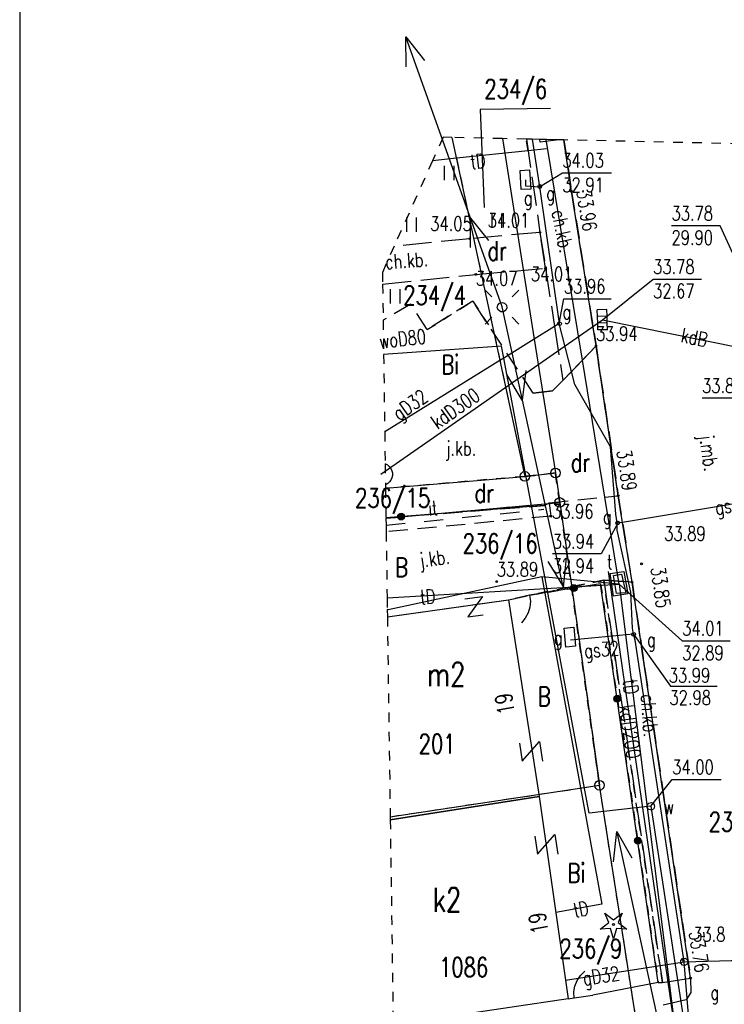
# Model space of a CAD drawing. Header units: millimetres. Extents: x 42484 to 45713, y 27065 to 28593.
# Tile 6 of 23: x 42484 to 42521, y 28504 to 28555. Entities that reach past the tile are written whole.
import ezdxf
from ezdxf.enums import TextEntityAlignment as Align

# ---------------------------------------------------------------- set-up
doc = ezdxf.new("R2010")
doc.units = ezdxf.units.MM
for name, pattern in [('1', [2, 1, -1]), ('2', [1, 0.5, -0.5]), ('423', [2, 1.5, -0.5]), ('424', [1.5, 1, -0.5]), ('901', [0])]:
    doc.linetypes.add(name, pattern=pattern)
for name, color, linetype in [('202-punkt_graniczny', 7, 'Continuous'), ('210-oznaczenie_konturu_uzytku_g', 7, 'Continuous'), ('211-numer_dzialki_ewidencyjnej', 7, 'Continuous'), ('218-kontur_uzytku_gruntowego', 7, 'Continuous'), ('219-dzialka_ewidencyjna', 7, 'Continuous'), ('238-Punkt_adresowy_budynku', 7, 'Continuous'), ('312-budynek_ewidencyjny', 7, 'Continuous'), ('312-oznaczenie_budynku_ewidency', 7, 'Continuous'), ('chodnik', 7, 'Continuous'), ('chodnik-Atr17', 7, 'Continuous'), ('drzewo_iglaste', 7, 'Continuous'), ('furtka', 7, 'Continuous'), ('inny_obiekt_zagospodarowania_te', 7, 'Continuous'), ('jezdnia', 7, 'Continuous'), ('jezdnia-Atr17', 7, 'Continuous'), ('komora_podziemna', 7, 'Continuous'), ('kratka_sciekowa', 7, 'Continuous'), ('kraweznik', 7, 'Continuous'), ('latarnia', 7, 'Continuous'), ('obudowa_ochronna_przewodu', 7, 'Continuous'), ('ogrodzenie_trwale', 7, 'Continuous'), ('pikieta_naturalna', 7, 'Continuous'), ('pikieta_naturalna-Atr2', 7, 'Continuous'), ('pikieta_sztuczna', 7, 'Continuous'), ('pikieta_sztuczna-Atr2', 7, 'Continuous'), ('przewod_elektroenergetyczny_nis', 7, 'Continuous'), ('przewod_gazowy', 7, 'Continuous'), ('przewod_gazowy-Atr1', 7, 'Continuous'), ('przewod_kanalizacyjny', 7, 'Continuous'), ('przewod_kanalizacyjny-Atr1', 7, 'Continuous'), ('przewod_telekomunikacyjny_podzi', 7, 'Continuous'), ('przewod_wodociagowy', 7, 'Continuous'), ('przewod_wodociagowy-Atr1', 7, 'Continuous'), ('rzedna-Atr2', 7, 'Continuous'), ('rzedna-Atr3', 7, 'Continuous'), ('studnia_kanalizacyjna', 7, 'Continuous'), ('szafa_gazowa_lub_kontener', 7, 'Continuous'), ('szafa_gazowa_lub_kontener-Atr17', 7, 'Continuous'), ('trawnik', 7, 'Continuous'), ('wlaz_do_komory_lub_kanalu', 7, 'Continuous'), ('wlaz_do_komory_lub_kanalu-Atr17', 7, 'Continuous'), ('Zakres', 7, 'Continuous'), ('zasuwa_lub_zawor', 7, 'Continuous'), ('zasuwa_lub_zawor-Atr17', 7, 'Continuous')]:
    doc.layers.add(name, color=color, linetype=linetype)
doc.layers.add('KAM-pro Biała Zarys', color=7, linetype='Continuous', lineweight=9)
doc.styles.add('STYL_ARIAL', font='simplex', dxfattribs={"width": 0.75, "oblique": 0.1})

# ---------------------------------------------------------------- blocks, each defined once
blk = doc.blocks.new('202')
at = {"color": 0}
blk.add_circle((0, 0), 0.25, dxfattribs=at)
blk = doc.blocks.new('US25')
at = {"color": 7}
blk.add_polyline3d([(0.2003, -0.0001, 0), (0.1535, -0.1287, 0), (0.035, -0.1971, 0), (-0.0997, -0.1733, 0), (-0.1876, -0.0685, 0), (-0.1876, 0.0683, 0), (-0.0997, 0.1731, 0), (0.035, 0.1968, 0), (0.1535, 0.1284, 0), (0.2003, -0.0001, 0)], dxfattribs=at)
blk = doc.blocks.new('US05')
at = {"color": 7}
for points in [[(-0.525, 0.25, 0), (-0.175, 0.25, 0)], [(-0.525, -0.25, 0), (-0.525, 0.25, 0)], [(-0.175, 0.25, 0), (0.175, 0.25, 0)], [(-0.175, -0.25, 0), (-0.175, 0.25, 0)], [(0.175, 0.25, 0), (0.525, 0.25, 0)], [(0.175, -0.25, 0), (0.175, 0.25, 0)], [(0.525, -0.25, 0), (0.525, 0.25, 0)], [(-0.525, -0.25, 0), (-0.175, -0.25, 0)], [(-0.175, -0.25, 0), (0.175, -0.25, 0)], [(0.175, -0.25, 0), (0.525, -0.25, 0)]]:
    blk.add_polyline3d(points, dxfattribs=at)
blk = doc.blocks.new('OK04')
at = {"color": 7}
blk.add_polyline3d([(0, 0.001, 0), (0.0328, 0.3129, 0), (0.1297, 0.6111, 0), (0.2865, 0.8827, 0), (0.4963, 1.1157, 0), (0.75, 1.3, 0)], dxfattribs=at)
blk = doc.blocks.new('PW01')
at = {"color": 7}
blk.add_polyline3d([(0.045, 0, 0), (0.0318, -0.0318, 0), (0, -0.045, 0), (-0.0318, -0.0318, 0), (-0.045, 0, 0), (-0.0318, 0.0318, 0), (0, 0.045, 0), (0.0318, 0.0318, 0), (0.045, 0, 0)], dxfattribs=at)
blk = doc.blocks.new('TU04')
at = {"color": 7}
for points in [[(0, 0, 0), (0, 0.75, 0)], [(0.5, 0, 0), (0.5, 0.75, 0)]]:
    blk.add_polyline3d(points, dxfattribs=at)
blk = doc.blocks.new('921')
at = {"color": 0}
for p, q in [((-0.25, 0.1), (-0.45, 0.6)), ((-0.45, 0.6), (0, 0.25)), ((0, 0.25), (0.45, 0.6)), ((0.45, 0.6), (0.25, 0.1)), ((-0.7, -0.25), (-0.25, 0.1)), ((0.25, 0.1), (0.7, -0.25)), ((-0.15, -0.2), (-0.7, -0.25)), ((0, -0.75), (-0.15, -0.2)), ((0.15, -0.2), (0, -0.75)), ((0.7, -0.25), (0.15, -0.2))]:
    blk.add_line(p, q, dxfattribs=at)
blk.add_circle((0, 0), 0.05, dxfattribs=at)
blk = doc.blocks.new('504')
at = {"color": 0}
blk.add_lwpolyline([(0.5, 0.25), (0.5, -0.25), (-0.5, -0.25), (-0.5, 0.25)], close=True, dxfattribs=at)
blk = doc.blocks.new('SM01')
at = {"color": 7}
for points in [[(-0.53, 0.531, 0), (-0.883, 0.884, 0)], [(0.531, 0.531, 0), (0.884, 0.884, 0)], [(0, 0.25, 0), (0.1352, 0.2103, 0), (0.2274, 0.1039, 0), (0.2475, -0.0356, 0), (0.1889, -0.1637, 0), (0.0704, -0.2399, 0), (-0.0704, -0.2399, 0), (-0.1889, -0.1637, 0), (-0.2475, -0.0356, 0), (-0.2274, 0.1039, 0), (-0.1352, 0.2103, 0), (0, 0.25, 0)], [(-0.53, -0.53, 0), (-0.883, -0.883, 0)], [(0.531, -0.53, 0), (0.884, -0.883, 0)]]:
    blk.add_polyline3d(points, dxfattribs=at)

msp = doc.modelspace()

# ---------------------------------------------------------------- linework, layer by layer
at = {"layer": '211-numer_dzialki_ewidencyjnej', "color": 7}
for points in [[(42511.558, 28550.699, 0), (42507.887, 28550.646, 0), (42508.097, 28545.508, 0)], [(42507.094, 28525.061, 0), (42508.001, 28525.18, 0), (42507.237, 28524.105, 0), (42508.049, 28524.225, 0)], [(42509.947, 28517.505, 0), (42510.075, 28516.572, 0), (42510.987, 28517.59, 0), (42511.135, 28516.572, 0)], [(42510.75, 28512.64, 0), (42510.877, 28511.707, 0), (42511.789, 28512.725, 0), (42511.938, 28511.707, 0)]]:
    msp.add_polyline3d(points, dxfattribs=at)
at = {"layer": '218-kontur_uzytku_gruntowego', "color": 3, "linetype": '2'}
for points in [[(42506.412, 28549.176, 0), (42506.646, 28548.09, 0)], [(42506.646, 28548.09, 0), (42507.545, 28543.905, 0)], [(42507.545, 28543.905, 0), (42507.946, 28542.042, 0)], [(42508.614, 28538.932, 0), (42510.221, 28531.456, 0)], [(42511.821, 28531.636, 0), (42510.221, 28531.456, 0)], [(42510.221, 28531.456, 0), (42511.821, 28531.636, 0)], [(42512.041, 28530.096, 0), (42511.821, 28531.636, 0)], [(42511.821, 28531.636, 0), (42512.041, 28530.096, 0)], [(42510.221, 28531.456, 0), (42502.942, 28530.835, 0)], [(42502.964, 28529.269, 0), (42512.041, 28530.096, 0)], [(42514.121, 28515.306, 0), (42512.041, 28530.096, 0)], [(42512.041, 28530.096, 0), (42514.121, 28515.306, 0)], [(42503.186, 28513.664, 0), (42514.121, 28515.306, 0)], [(42520.021, 28477.436, 0), (42514.121, 28515.306, 0)]]:
    msp.add_polyline3d(points, dxfattribs=at)
at = {"layer": '219-dzialka_ewidencyjna', "color": 7}
for points in [[(42506.412, 28549.176, 0), (42508.761, 28538.25, 0)], [(42509.056, 28549.118, 0), (42510.714, 28538.635, 0)], [(42510.714, 28538.635, 0), (42511.821, 28531.636, 0)], [(42508.761, 28538.25, 0), (42508.918, 28537.519, 0)], [(42508.918, 28537.519, 0), (42510.221, 28531.456, 0)], [(42510.221, 28531.456, 0), (42511.821, 28531.636, 0)], [(42511.821, 28531.636, 0), (42512.041, 28530.096, 0)], [(42502.942, 28530.835, 0), (42510.221, 28531.456, 0)], [(42502.964, 28529.269, 0), (42512.041, 28530.096, 0)], [(42512.041, 28530.096, 0), (42514.121, 28515.306, 0)], [(42503.186, 28513.664, 0), (42514.121, 28515.306, 0)], [(42520.021, 28477.436, 0), (42514.121, 28515.306, 0)]]:
    msp.add_polyline3d(points, dxfattribs=at)
at = {"layer": '312-budynek_ewidencyjny', "color": 7}
for points in [[(42503.038, 28524.11, 0), (42509.361, 28525.006, 0)], [(42509.361, 28525.006, 0), (42510.971, 28514.716, 0)], [(42510.971, 28514.716, 0), (42503.189, 28513.504, 0)], [(42503.189, 28513.504, 0), (42510.971, 28514.716, 0)], [(42510.971, 28514.716, 0), (42512.491, 28504.146, 0)], [(42512.491, 28504.146, 0), (42503.341, 28502.789, 0)]]:
    msp.add_polyline3d(points, dxfattribs=at)
at = {"layer": 'chodnik', "color": 7, "linetype": '423'}
for points in [[(42510.3, 28549.091, 0), (42511.011, 28544.216, 0), (42511.301, 28542.336, 0), (42511.773, 28539.292, 0)], [(42512.211, 28536.466, 0), (42513.941, 28538.276, 0), (42512.661, 28546.356, 0), (42512.266, 28549.048, 0)], [(42502.79, 28541.513, 0), (42507.661, 28542.016, 0), (42511.301, 28542.336, 0), (42511.011, 28544.216, 0)], [(42511.011, 28544.216, 0), (42507.341, 28543.886, 0), (42503.393, 28543.489, 0)], [(42511.773, 28539.292, 0), (42512.211, 28536.466, 0)], [(42514.341, 28526.026, 0), (42517.411, 28504.996, 0), (42518.881, 28505.226, 0), (42515.821, 28525.926, 0), (42514.341, 28526.026, 0)]]:
    msp.add_polyline3d(points, dxfattribs=at)
at = {"layer": 'furtka', "color": 7}
for points in [[(42510.471, 28525.246, 0), (42509.711, 28525.066, 0)], [(42512.791, 28504.186, 0), (42513.781, 28504.326, 0)]]:
    msp.add_polyline3d(points, dxfattribs=at)
at = {"layer": 'inny_obiekt_zagospodarowania_te', "color": 7, "linetype": '1'}
msp.add_polyline3d([(42502.969, 28528.902, 0), (42511.211, 28529.736, 0)], dxfattribs=at)
at = {"layer": 'jezdnia', "color": 7, "linetype": '424'}
for points in [[(42512.266, 28549.048, 0), (42512.661, 28546.356, 0), (42513.941, 28538.276, 0), (42515.101, 28530.446, 0), (42515.821, 28525.926, 0), (42518.881, 28505.226, 0), (42518.901, 28504.466, 0), (42518.641, 28504.086, 0), (42517.451, 28503.806, 0)], [(42513.226, 28537.528, 0), (42512.211, 28536.466, 0), (42511.661, 28535.926, 0), (42510.661, 28535.816, 0), (42507.501, 28540.626, 0), (42505.121, 28539.136, 0), (42504.271, 28540.456, 0), (42502.817, 28539.628, 0)], [(42514.402, 28530.373, 0), (42515.101, 28530.446, 0), (42513.941, 28538.276, 0), (42513.226, 28537.528, 0)], [(42502.964, 28529.292, 0), (42511.251, 28529.936, 0), (42511.491, 28530.066, 0), (42514.402, 28530.373, 0)], [(42511.491, 28530.066, 0), (42511.581, 28529.376, 0)], [(42511.581, 28529.376, 0), (42502.974, 28528.557, 0)], [(42509.361, 28525.006, 0), (42514.341, 28526.026, 0)], [(42514.341, 28526.026, 0), (42515.821, 28525.926, 0)], [(42503.038, 28524.105, 0), (42509.361, 28525.006, 0)]]:
    msp.add_polyline3d(points, dxfattribs=at)
at = {"layer": 'KAM-pro Biała Zarys', "lineweight": 30}
msp.add_lwpolyline([(42780.83, 28593.311), (42483.83, 28593.311), (42483.83, 28383.311), (42780.83, 28383.311)], close=True, dxfattribs=at)
at = {"layer": 'komora_podziemna', "color": 30}
for points in [[(42511.848, 28549.057, 0), (42511.851, 28549.036, 0), (42511.021, 28548.926, 0), (42511, 28549.075, 0)], [(42514.681, 28526.376, 0), (42515.401, 28526.486, 0), (42515.601, 28525.316, 0), (42514.861, 28525.186, 0), (42514.681, 28526.376, 0)]]:
    msp.add_polyline3d(points, dxfattribs=at)
at = {"layer": 'kraweznik', "color": 7}
for points in [[(42510.661, 28535.816, 0), (42511.661, 28535.926, 0), (42512.211, 28536.466, 0), (42513.941, 28538.276, 0), (42512.661, 28546.356, 0), (42512.266, 28549.048, 0)], [(42518.881, 28505.226, 0), (42515.821, 28525.926, 0), (42515.101, 28530.446, 0), (42513.941, 28538.276, 0)], [(42518.881, 28505.226, 0), (42518.901, 28504.466, 0), (42518.641, 28504.086, 0), (42517.451, 28503.806, 0)]]:
    msp.add_polyline3d(points, dxfattribs=at)
at = {"layer": 'obudowa_ochronna_przewodu', "color": 52}
msp.add_polyline3d([(42515.321, 28529.056, 0), (42526.481, 28530.926, 0)], dxfattribs=at)
at = {"layer": 'ogrodzenie_trwale', "color": 7, "linetype": '901'}
for points in [[(42511.231, 28529.936, 0), (42502.964, 28529.292, 0)], [(42517.191, 28504.986, 0), (42514.181, 28525.846, 0), (42510.471, 28525.246, 0)], [(42509.361, 28525.006, 0), (42509.711, 28525.066, 0)], [(42517.191, 28504.986, 0), (42513.781, 28504.326, 0)], [(42512.491, 28504.146, 0), (42512.791, 28504.186, 0)]]:
    msp.add_polyline3d(points, dxfattribs=at)
at = {"layer": 'ogrodzenie_trwale', "color": 7}
for centre, radius in [((42503.754, 28529.354), 0.175), ((42503.754, 28529.354), 0.158), ((42503.754, 28529.354), 0.14), ((42503.754, 28529.354), 0.122), ((42503.754, 28529.354), 0.105), ((42503.754, 28529.354), 0.0875), ((42503.754, 28529.354), 0.07), ((42503.754, 28529.354), 0.0525), ((42503.754, 28529.354), 0.035), ((42512.775, 28525.619), 0.175), ((42512.775, 28525.619), 0.158), ((42512.775, 28525.619), 0.14), ((42512.775, 28525.619), 0.122), ((42512.775, 28525.619), 0.105), ((42512.775, 28525.619), 0.0875), ((42512.775, 28525.619), 0.07), ((42512.775, 28525.619), 0.0525), ((42512.775, 28525.619), 0.035), ((42515.049, 28519.833), 0.175), ((42515.049, 28519.833), 0.158), ((42515.049, 28519.833), 0.14), ((42515.049, 28519.833), 0.122), ((42515.049, 28519.833), 0.105), ((42515.049, 28519.833), 0.0875), ((42515.049, 28519.833), 0.07), ((42515.049, 28519.833), 0.0525), ((42515.049, 28519.833), 0.035), ((42516.12, 28512.41), 0.175), ((42516.12, 28512.41), 0.158), ((42516.12, 28512.41), 0.14), ((42516.12, 28512.41), 0.122), ((42516.12, 28512.41), 0.105), ((42516.12, 28512.41), 0.0875), ((42516.12, 28512.41), 0.07), ((42516.12, 28512.41), 0.0525), ((42516.12, 28512.41), 0.035)]:
    msp.add_circle(centre, radius, dxfattribs=at)
at = {"layer": 'przewod_elektroenergetyczny_nis', "color": 1}
for points in [[(42512.223, 28525.678, 0), (42509.03, 28540.316, 0), (42503.996, 28554.441, 0), (42504.982, 28553.194, 0)], [(42504.022, 28552.874, 0), (42504.002, 28554.431, 0)], [(42507.382, 28543.43, 0), (42507.389, 28544.966, 0), (42508.325, 28543.785, 0)], [(42510.265, 28536.997, 0), (42510.088, 28535.443, 0), (42509.288, 28536.786, 0)], [(42511.426, 28527.002, 0), (42512.233, 28525.663, 0), (42512.39, 28527.195, 0)], [(42514.861, 28511.304, 0), (42515.027, 28512.889, 0), (42515.819, 28511.518, 0)], [(42515.032, 28512.856, 0), (42518.209, 28498.212, 0)]]:
    msp.add_polyline3d(points, dxfattribs=at)
at = {"layer": 'przewod_gazowy', "color": 40}
for points in [[(42510.596, 28549.084, 0), (42510.991, 28546.596, 0), (42512.021, 28539.446, 0)], [(42510.251, 28546.966, 0), (42510.261, 28546.656, 0), (42510.991, 28546.596, 0)], [(42512.021, 28539.446, 0), (42511.773, 28539.292, 0)], [(42535.931, 28462.166, 0), (42523.781, 28461.986, 0), (42522.201, 28479.976, 0), (42522.001, 28483.496, 0), (42521.611, 28485.066, 0), (42519.111, 28499.046, 0), (42518.551, 28506.076, 0), (42515.981, 28522.896, 0), (42515.901, 28523.206, 0), (42515.841, 28523.516, 0), (42515.761, 28525.396, 0), (42515.041, 28528.646, 0), (42515.051, 28529.036, 0), (42514.981, 28529.476, 0), (42514.691, 28533.006, 0), (42512.831, 28536.266, 0), (42512.021, 28539.446, 0)], [(42511.773, 28539.292, 0), (42510.714, 28538.635, 0)], [(42510.714, 28538.635, 0), (42509.118, 28537.643, 0)], [(42508.918, 28537.519, 0), (42502.9, 28533.78, 0)], [(42509.118, 28537.643, 0), (42508.918, 28537.519, 0)], [(42515.051, 28529.036, 0), (42515.321, 28529.056, 0), (42526.481, 28530.926, 0), (42528.361, 28531.276, 0)], [(42515.901, 28523.206, 0), (42512.601, 28522.896, 0)], [(42512.351, 28505.116, 0), (42518.551, 28506.076, 0)]]:
    msp.add_polyline3d(points, dxfattribs=at)
at = {"layer": 'przewod_kanalizacyjny', "color": 34}
for points in [[(42502.701, 28531.566, 0), (42514.271, 28539.646, 0)], [(42514.271, 28539.646, 0), (42523.341, 28537.816, 0)], [(42514.571, 28526.486, 0), (42518.251, 28501.176, 0), (42520.891, 28479.256, 0), (42524.711, 28478.926, 0)]]:
    msp.add_polyline3d(points, dxfattribs=at)
at = {"layer": 'przewod_telekomunikacyjny_podzi', "color": 30}
for points in [[(42513.226, 28537.528, 0), (42511.328, 28549.068, 0)], [(42506.646, 28548.09, 0), (42505.4, 28547.959, 0)], [(42510.388, 28548.485, 0), (42506.646, 28548.09, 0)], [(42511.351, 28548.586, 0), (42510.388, 28548.485, 0)], [(42514.402, 28530.373, 0), (42513.226, 28537.528, 0)], [(42515.151, 28525.816, 0), (42514.402, 28530.373, 0)], [(42515.151, 28525.816, 0), (42511.111, 28526.206, 0), (42503.081, 28524.476, 0), (42503.032, 28524.495, 0)], [(42511.111, 28526.206, 0), (42514.241, 28509.096, 0), (42511.841, 28508.656, 0)], [(42503.023, 28525.107, 0), (42515.151, 28525.816, 0)], [(42515.151, 28525.816, 0), (42520.071, 28486.506, 0), (42521.861, 28477.716, 0), (42523.051, 28456.266, 0), (42523.641, 28449.516, 0), (42523.571, 28448.946, 0)]]:
    msp.add_polyline3d(points, dxfattribs=at)
at = {"layer": 'przewod_wodociagowy', "color": 5}
for points in [[(42508.761, 28538.25, 0), (42502.842, 28537.838, 0)], [(42509.118, 28537.643, 0), (42509.001, 28538.266, 0), (42508.761, 28538.25, 0)], [(42516.801, 28514.206, 0), (42513.581, 28513.856, 0), (42509.118, 28537.643, 0)], [(42516.801, 28514.206, 0), (42518.611, 28502.406, 0), (42518.941, 28500.226, 0), (42520.701, 28488.036, 0), (42521.431, 28476.766, 0), (42522.071, 28460.396, 0)]]:
    msp.add_polyline3d(points, dxfattribs=at)
at = {"layer": 'rzedna-Atr2', "color": 7}
for points in [[(42510.991, 28546.596, 0), (42512.181, 28547.326, 0), (42514.745, 28547.326, 0)], [(42522.261, 28540.566, 0), (42520.421, 28544.566, 0), (42517.884, 28544.566, 0)], [(42514.271, 28539.646, 0), (42516.921, 28541.776, 0), (42519.458, 28541.776, 0)], [(42512.021, 28539.446, 0), (42512.261, 28540.746, 0), (42514.734, 28540.746, 0)], [(42523.341, 28537.816, 0), (42522.011, 28535.546, 0), (42519.479, 28535.546, 0)], [(42515.071, 28529.016, 0), (42514.211, 28527.406, 0), (42511.674, 28527.406, 0)], [(42515.151, 28525.816, 0), (42518.441, 28522.856, 0), (42520.946, 28522.856, 0)], [(42515.901, 28523.206, 0), (42517.824, 28520.493, 0), (42520.262, 28520.493, 0)], [(42516.801, 28514.206, 0), (42517.921, 28515.606, 0), (42520.479, 28515.606, 0)], [(42518.551, 28506.076, 0), (42521.001, 28506.146, 0), (42523.533, 28506.146, 0)]]:
    msp.add_polyline3d(points, dxfattribs=at)
at = {"layer": 'studnia_kanalizacyjna', "color": 34}
msp.add_polyline3d([(42502.923, 28532.122, 0), (42502.941, 28532.116, 0), (42503.051, 28532.056, 0), (42503.141, 28531.966, 0), (42503.221, 28531.866, 0), (42503.271, 28531.756, 0), (42503.301, 28531.636, 0), (42503.301, 28531.506, 0), (42503.271, 28531.386, 0), (42503.221, 28531.266, 0), (42503.151, 28531.166, 0), (42503.061, 28531.086, 0), (42502.951, 28531.016, 0), (42502.939, 28531.013, 0)], dxfattribs=at)
at = {"layer": 'trawnik', "color": 7, "linetype": '2'}
for points in [[(42510.388, 28548.485, 0), (42510.3, 28549.091, 0)], [(42505.121, 28539.136, 0), (42507.501, 28540.626, 0), (42508.614, 28538.932, 0)], [(42510.471, 28525.246, 0), (42514.181, 28525.846, 0), (42517.191, 28504.986, 0), (42517.411, 28504.996, 0), (42514.341, 28526.026, 0), (42510.471, 28525.246, 0)]]:
    msp.add_polyline3d(points, dxfattribs=at)
at = {"layer": 'wlaz_do_komory_lub_kanalu', "color": 7}
msp.add_polyline3d([(42514.851, 28526.276, 0), (42515.271, 28526.336, 0), (42515.491, 28525.376, 0), (42515.001, 28525.326, 0), (42514.851, 28526.276, 0)], dxfattribs=at)
at = {"layer": 'Zakres', "color": 3, "linetype": '2', "lineweight": 30}
msp.add_polyline3d([(42521.467, 28548.845, 0), (42512.266, 28549.048, 0), (42512.266, 28549.048, 0), (42511.848, 28549.057, 0), (42511.328, 28549.068, 0), (42511, 28549.075, 0), (42510.596, 28549.084, 0), (42510.3, 28549.091, 0), (42510.3, 28549.091, 0), (42509.056, 28549.118, 0), (42506.412, 28549.176, 0), (42506.412, 28549.176, 0), (42505.951, 28549.186, 0), (42505.4, 28547.959, 0), (42503.393, 28543.489, 0), (42503.393, 28543.489, 0), (42502.781, 28542.126, 0), (42502.79, 28541.513, 0), (42502.79, 28541.513, 0), (42502.817, 28539.628, 0), (42502.842, 28537.838, 0), (42502.9, 28533.78, 0), (42502.923, 28532.122, 0), (42502.939, 28531.013, 0), (42502.942, 28530.835, 0), (42502.942, 28530.835, 0), (42502.964, 28529.292, 0), (42502.964, 28529.292, 0), (42502.964, 28529.269, 0), (42502.964, 28529.269, 0), (42502.969, 28528.902, 0), (42502.974, 28528.557, 0), (42503.023, 28525.107, 0), (42503.032, 28524.495, 0), (42503.038, 28524.11, 0), (42503.038, 28524.105, 0), (42503.186, 28513.664, 0), (42503.186, 28513.664, 0), (42503.189, 28513.504, 0), (42503.189, 28513.504, 0), (42503.341, 28502.789, 0)], dxfattribs=at)
at = {"layer": 'zasuwa_lub_zawor-Atr17', "color": 52}
for points in [[(42510.926, 28546.545, 0), (42510.9, 28546.617, 0), (42510.932, 28546.686, 0), (42511.004, 28546.712, 0), (42511.073, 28546.68, 0), (42511.099, 28546.608, 0), (42511.067, 28546.538, 0), (42510.995, 28546.512, 0), (42510.926, 28546.545, 0)], [(42511.959, 28539.379, 0), (42511.933, 28539.451, 0), (42511.965, 28539.52, 0), (42512.037, 28539.546, 0), (42512.106, 28539.514, 0), (42512.132, 28539.442, 0), (42512.1, 28539.372, 0), (42512.028, 28539.346, 0), (42511.959, 28539.379, 0)], [(42514.996, 28528.952, 0), (42514.97, 28529.024, 0), (42515.002, 28529.093, 0), (42515.074, 28529.119, 0), (42515.144, 28529.087, 0), (42515.17, 28529.015, 0), (42515.137, 28528.945, 0), (42515.065, 28528.919, 0), (42514.996, 28528.952, 0)], [(42515.833, 28523.127, 0), (42515.807, 28523.199, 0), (42515.839, 28523.268, 0), (42515.911, 28523.294, 0), (42515.981, 28523.262, 0), (42516.007, 28523.19, 0), (42515.974, 28523.121, 0), (42515.902, 28523.095, 0), (42515.833, 28523.127, 0)]]:
    msp.add_polyline3d(points, dxfattribs=at)

# ---------------------------------------------------------------- block references
at = {"layer": '202-punkt_graniczny', "color": 7}
for p in [(42510.221, 28531.456), (42511.821, 28531.636), (42512.041, 28530.096), (42514.121, 28515.306)]:
    msp.add_blockref('202', p, dxfattribs=at)
at = {"layer": 'drzewo_iglaste', "color": 3}
msp.add_blockref('921', (42514.851, 28508.026), dxfattribs=at)
at = {"layer": 'furtka', "color": 7}
for p, rotation in [((42510.471, 28525.246), 193.3274199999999), ((42512.791, 28504.186), 8.050059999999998)]:
    msp.add_blockref('OK04', p, dxfattribs=dict(at, rotation=rotation))
at = {"layer": 'kratka_sciekowa', "color": 34, "rotation": 91.51282}
msp.add_blockref('US05', (42514.271, 28539.646), dxfattribs=at)
at = {"layer": 'latarnia', "color": 7}
msp.add_blockref('SM01', (42509.031, 28540.306), dxfattribs=at)
at = {"layer": 'pikieta_naturalna', "color": 7}
msp.add_blockref('PW01', (42518.501, 28506.156), dxfattribs=at)
at = {"layer": 'pikieta_sztuczna', "color": 7}
for p in [(42512.661, 28546.356), (42511.011, 28544.216), (42507.341, 28543.886), (42507.661, 28542.016), (42511.301, 28542.336), (42513.941, 28538.276), (42515.101, 28530.446), (42511.581, 28529.376), (42508.751, 28525.956), (42515.821, 28525.926), (42518.881, 28505.226)]:
    msp.add_blockref('PW01', p, dxfattribs=at)
at = {"layer": 'pikieta_sztuczna', "color": 7, "rotation": 180.0004199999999}
msp.add_blockref('PW01', (42516.321, 28526.886), dxfattribs=at)
at = {"layer": 'szafa_gazowa_lub_kontener', "color": 52}
for p, rotation in [((42510.251, 28546.966), 273.42119), ((42512.571, 28523.046), 95.39746999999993)]:
    msp.add_blockref('504', p, dxfattribs=dict(at, rotation=rotation))
at = {"layer": 'trawnik', "color": 7}
for p in [(42506.02, 28546.945), (42504.052, 28544.249), (42508.52, 28544.445), (42503.205, 28540.504)]:
    msp.add_blockref('TU04', p, dxfattribs=at)
at = {"layer": 'zasuwa_lub_zawor', "color": 5}
msp.add_blockref('US25', (42516.801, 28514.206), dxfattribs=at)
at = {"layer": 'zasuwa_lub_zawor', "color": 40, "rotation": 279.87269}
msp.add_blockref('US25', (42518.551, 28506.076), dxfattribs=at)

# ---------------------------------------------------------------- texts
at = {"layer": '210-oznaczenie_konturu_uzytku_g', "color": 3, "style": 'STYL_ARIAL', "width": 0.75}
for s, p in [('dr', (42508.257, 28542.451)), ('Bi', (42505.853, 28536.5)), ('dr', (42512.609, 28531.387)), ('dr', (42507.589, 28529.789)), ('B', (42503.436, 28525.904)), ('B', (42510.896, 28519.145)), ('Bi', (42512.451, 28509.916))]:
    msp.add_text(s, height=1, dxfattribs=at).set_placement(p, align=Align.BOTTOM_LEFT)
at = {"layer": '211-numer_dzialki_ewidencyjnej', "color": 7, "style": 'STYL_ARIAL', "width": 0.75}
for s, p in [('234/6', (42508.108, 28552.215)), ('236/15', (42501.355, 28530.829)), ('236/16', (42506.968, 28528.451)), ('238/2', (42519.828, 28513.893)), ('236/9', (42512.03, 28507.265))]:
    msp.add_text(s, height=1, dxfattribs=at).set_placement(p, align=Align.TOP_LEFT)
msp.add_text('234/4', height=1, dxfattribs=at).set_placement((42503.867, 28540.128), align=Align.BOTTOM_LEFT)
at = {"layer": '238-Punkt_adresowy_budynku', "color": 7, "style": 'STYL_ARIAL', "width": 0.75}
for rotation, p in [(100.101, (42509.86, 28519.686)), (100.102, (42511.617, 28508.218))]:
    msp.add_text('19', height=0.875, rotation=rotation, dxfattribs=at).set_placement(p, align=Align.BOTTOM_CENTER)
at = {"layer": '312-oznaczenie_budynku_ewidency', "color": 7, "style": 'STYL_ARIAL', "width": 0.75}
for s, p in [('m2', (42506.116, 28521.106)), ('k2', (42506.161, 28509.322))]:
    msp.add_text(s, height=1.25, dxfattribs=at).set_placement(p, align=Align.MIDDLE_CENTER)
msp.add_text('201', height=1, dxfattribs=at).set_placement((42504.67, 28517.971), align=Align.TOP_LEFT)
msp.add_text('1086', height=1, dxfattribs=at).set_placement((42505.735, 28504.996), align=Align.BOTTOM_LEFT)
at = {"layer": 'chodnik-Atr17', "color": 7, "style": 'STYL_ARIAL', "width": 0.75}
for rotation, p in [(281.389, (42511.386, 28545.256)), (4.267, (42502.968, 28542.058)), (274.447, (42516.052, 28520.02))]:
    msp.add_text('ch.kb.', height=0.75, rotation=rotation, dxfattribs=at).set_placement(p, align=Align.BOTTOM_LEFT)
at = {"layer": 'inny_obiekt_zagospodarowania_te', "color": 7, "style": 'STYL_ARIAL', "width": 0.75}
msp.add_text('it', height=0.75, rotation=5.778, dxfattribs=at).set_placement((42505.227, 28529.178), align=Align.BOTTOM_LEFT)
at = {"layer": 'jezdnia-Atr17', "color": 7, "style": 'STYL_ARIAL', "width": 0.75}
msp.add_text('j.kb.', height=0.75, dxfattribs=at).set_placement((42506.091, 28532.318), align=Align.BOTTOM_LEFT)
for s, rotation, p in [('j.mb.', 277.8883, (42519.117, 28533.54)), ('j.kb.', 7.765, (42504.795, 28526.468))]:
    msp.add_text(s, height=0.75, rotation=rotation, dxfattribs=at).set_placement(p, align=Align.BOTTOM_LEFT)
at = {"layer": 'pikieta_naturalna-Atr2', "color": 7, "style": 'STYL_ARIAL', "width": 0.75}
msp.add_text('33.8', height=0.75, dxfattribs=at).set_placement((42519.011, 28506.908), align=Align.BOTTOM_LEFT)
at = {"layer": 'pikieta_sztuczna-Atr2', "color": 7, "style": 'STYL_ARIAL', "width": 0.75}
for s, rotation, p in [('33.96', 279.001, (42512.872, 28545.273)), ('33.85', 278.409, (42516.733, 28525.567)), ('33.76', 278.409, (42518.732, 28506.523))]:
    msp.add_text(s, height=0.75, rotation=rotation, dxfattribs=at).set_placement(p, align=Align.BOTTOM_CENTER)
for s, p in [('34.05', (42506.361, 28544.068)), ('34.01', (42511.62, 28541.431)), ('34.07', (42508.751, 28541.208))]:
    msp.add_text(s, height=0.75, dxfattribs=at).set_placement(p, align=Align.BOTTOM_CENTER)
for s, p in [('34.01', (42508.285, 28544.242)), ('33.94', (42513.941, 28538.318)), ('33.96', (42511.639, 28529.022)), ('33.89', (42517.501, 28527.868)), ('33.89', (42508.751, 28525.998))]:
    msp.add_text(s, height=0.75, dxfattribs=at).set_placement(p, align=Align.BOTTOM_LEFT)
msp.add_text('33.89', height=0.75, rotation=278.427, dxfattribs=at).set_placement((42514.802, 28532.763), align=Align.BOTTOM_LEFT)
at = {"layer": 'przewod_gazowy-Atr1', "color": 40, "style": 'STYL_ARIAL', "width": 0.75}
for s, rotation, p in [('gD32', 35.0389, (42503.431, 28534.647)), ('gs32', 9.512, (42520.151, 28529.805)), ('gs32', 5.366, (42513.314, 28522.32)), ('gD32', 8.802, (42513.251, 28505.195))]:
    msp.add_text(s, height=0.75, rotation=rotation, dxfattribs=at).set_placement(p, align=Align.MIDDLE_LEFT)
at = {"layer": 'przewod_kanalizacyjny-Atr1', "color": 34, "style": 'STYL_ARIAL', "width": 0.75}
for s, rotation, p in [('kdB', 348.593, (42518.402, 28538.854)), ('kdD300', 34.929, (42505.429, 28534.203)), ('kdD200', 278.272, (42515.519, 28519.507))]:
    msp.add_text(s, height=0.75, rotation=rotation, dxfattribs=at).set_placement(p, align=Align.MIDDLE_LEFT)
at = {"layer": 'przewod_telekomunikacyjny_podzi', "color": 30, "style": 'STYL_ARIAL', "width": 0.75}
for rotation, p in [(6.019, (42507.37, 28547.891)), (3.347, (42504.745, 28525.144)), (10.388, (42512.752, 28508.755))]:
    msp.add_text('tD', height=0.75, rotation=rotation, dxfattribs=at).set_placement(p, align=Align.MIDDLE_LEFT)
at = {"layer": 'przewod_telekomunikacyjny_podzi', "color": 34, "style": 'STYL_ARIAL', "width": 0.75}
msp.add_text('tD', height=0.75, rotation=277.134, dxfattribs=at).set_placement((42515.709, 28520.849), align=Align.MIDDLE_LEFT)
at = {"layer": 'przewod_wodociagowy-Atr1', "color": 5, "style": 'STYL_ARIAL', "width": 0.75}
msp.add_text('woD80', height=0.75, rotation=6.28, dxfattribs=at).set_placement((42502.605, 28538.518), align=Align.MIDDLE_LEFT)
at = {"layer": 'rzedna-Atr2', "color": 40, "style": 'STYL_ARIAL', "width": 0.75}
for s, p in [('34.03', (42512.181, 28547.376)), ('33.96', (42512.261, 28540.796)), ('33.94', (42511.674, 28527.456)), ('33.99', (42517.738, 28520.456))]:
    msp.add_text(s, height=0.75, dxfattribs=at).set_placement(p, align=Align.BOTTOM_LEFT)
at = {"layer": 'rzedna-Atr2', "color": 34, "style": 'STYL_ARIAL', "width": 0.75}
for s, p in [('33.78', (42517.884, 28544.616)), ('33.78', (42516.921, 28541.826)), ('33.80', (42519.479, 28535.595))]:
    msp.add_text(s, height=0.75, dxfattribs=at).set_placement(p, align=Align.BOTTOM_LEFT)
at = {"layer": 'rzedna-Atr2', "color": 30, "style": 'STYL_ARIAL', "width": 0.75}
msp.add_text('34.01', height=0.75, dxfattribs=at).set_placement((42518.441, 28522.906), align=Align.BOTTOM_LEFT)
at = {"layer": 'rzedna-Atr2', "color": 5, "style": 'STYL_ARIAL', "width": 0.75}
msp.add_text('34.00', height=0.75, dxfattribs=at).set_placement((42517.921, 28515.656), align=Align.BOTTOM_LEFT)
at = {"layer": 'rzedna-Atr3', "color": 40, "style": 'STYL_ARIAL', "width": 0.75}
for s, p in [('32.91', (42512.181, 28546.1)), ('32.94', (42511.674, 28526.18)), ('32.98', (42517.776, 28519.286))]:
    msp.add_text(s, height=0.75, dxfattribs=at).set_placement(p, align=Align.BOTTOM_LEFT)
at = {"layer": 'rzedna-Atr3', "color": 34, "style": 'STYL_ARIAL', "width": 0.75}
for s, p in [('29.90', (42517.884, 28543.34)), ('32.67', (42516.921, 28540.55))]:
    msp.add_text(s, height=0.75, dxfattribs=at).set_placement(p, align=Align.BOTTOM_LEFT)
at = {"layer": 'rzedna-Atr3', "color": 30, "style": 'STYL_ARIAL', "width": 0.75}
msp.add_text('32.89', height=0.75, dxfattribs=at).set_placement((42518.441, 28521.63), align=Align.BOTTOM_LEFT)
at = {"layer": 'szafa_gazowa_lub_kontener-Atr17', "color": 40, "style": 'STYL_ARIAL', "width": 0.75}
for p in [(42510.167, 28545.418), (42511.731, 28522.418)]:
    msp.add_text('g', height=0.75, dxfattribs=at).set_placement(p, align=Align.BOTTOM_LEFT)
at = {"layer": 'wlaz_do_komory_lub_kanalu-Atr17', "color": 7, "style": 'STYL_ARIAL', "width": 0.75}
msp.add_text('t', height=0.75, dxfattribs=at).set_placement((42514.509, 28526.385), align=Align.BOTTOM_LEFT)
at = {"layer": 'zasuwa_lub_zawor-Atr17', "color": 40, "style": 'STYL_ARIAL', "width": 0.75}
for p in [(42511.336, 28545.666), (42512.186, 28539.459), (42514.291, 28528.748), (42516.602, 28522.326), (42519.911, 28503.878)]:
    msp.add_text('g', height=0.75, dxfattribs=at).set_placement(p, align=Align.BOTTOM_LEFT)
at = {"layer": 'zasuwa_lub_zawor-Atr17', "color": 5, "style": 'STYL_ARIAL', "width": 0.75}
msp.add_text('w', height=0.75, dxfattribs=at).set_placement((42517.481, 28513.568), align=Align.BOTTOM_LEFT)

doc.saveas('drawing.dxf')
